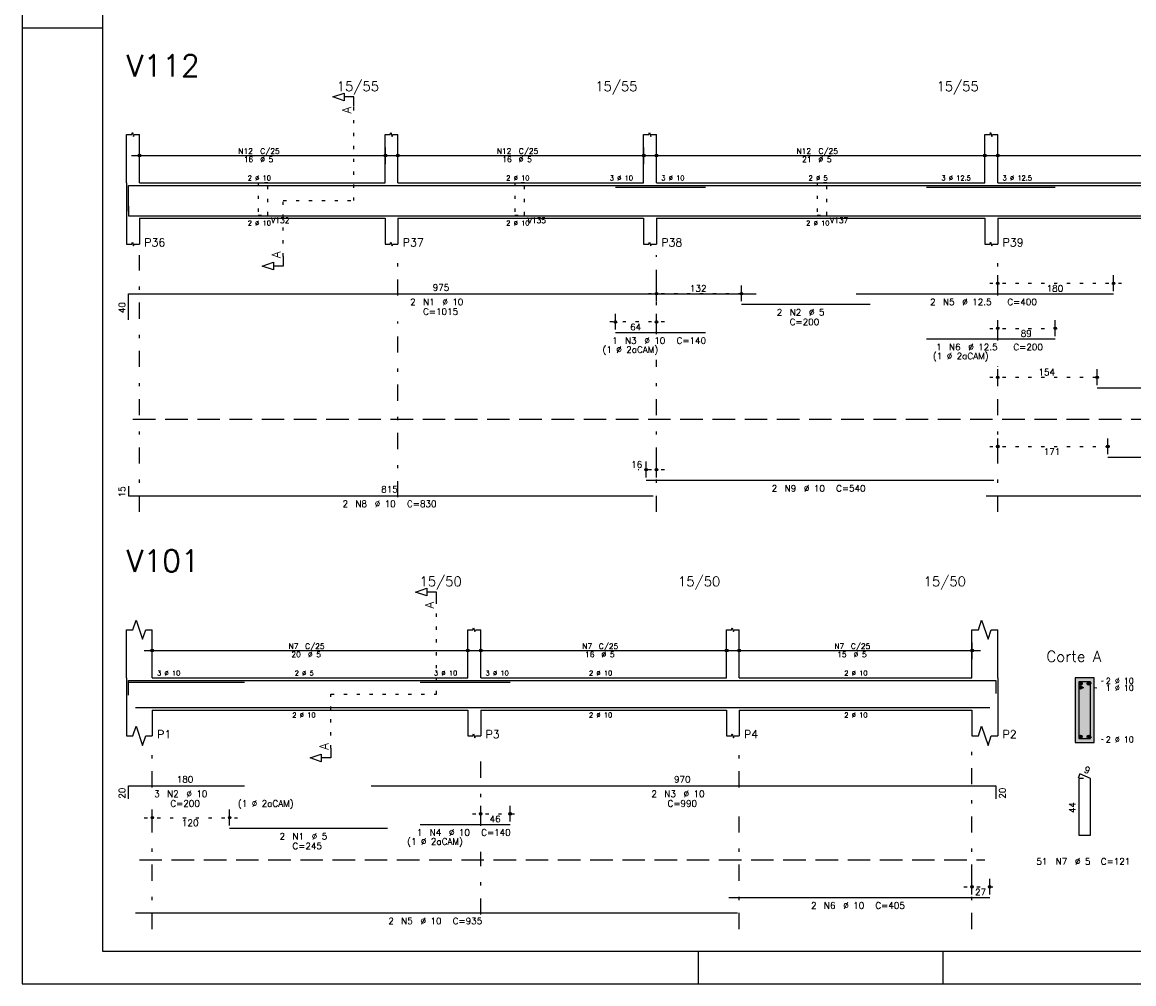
# Model space of a CAD drawing. Extents: x 0 to 84.1, y 0 to 59.4.
# Tile 1 of 7: x 0 to 34.5, y 0 to 29.9. Entities that reach past the tile are written whole.
import ezdxf

# ---------------------------------------------------------------- set-up
doc = ezdxf.new("R2010")
doc.units = 0
doc.header["$MEASUREMENT"] = 0
for name, pattern in [('ESTILO_TQS_0001', [1, 0.7, -0.3]), ('ESTILO_TQS_0002', [0.4, 0.1, -0.3]), ('ESTILO_TQS_0003', [1.5, 0.5, -0.4, 0.1, -0.5])]:
    doc.linetypes.add(name, pattern=pattern)
for name, color, linetype in [('1', 1, 'CONTINUOUS'), ('2', 2, 'CONTINUOUS'), ('4', 4, 'CONTINUOUS'), ('6', 6, 'CONTINUOUS'), ('7', 7, 'CONTINUOUS'), ('9', 9, 'CONTINUOUS')]:
    doc.layers.add(name, color=color, linetype=linetype)
doc.styles.get("Standard").update_dxf_attribs({"font": 'ROMANS.SHX'})

msp = doc.modelspace()

# ---------------------------------------------------------------- linework, layer by layer
at = {"layer": '1', "linetype": 'ESTILO_TQS_0002'}
for p, q in [((10.295, 24.33), (10.295, 27.25)), ((8.105, 22.595), (8.105, 24.33)), ((8.105, 24.33), (10.295, 24.33)), ((30.05, 21.76), (34.149, 21.76)), ((19.45, 21.44), (22.588, 21.44)), ((19.95, 20.56), (18.174, 20.56)), ((30.05, 20.36), (32.336, 20.36)), ((30.05, 18.84), (33.638, 18.84)), ((30.05, 16.69), (33.97, 16.69)), ((19.95, 15.97), (19.13, 15.97)), ((12.865, 9), (12.865, 11.87)), ((33.125, 9.325), (33.57, 9.41)), ((9.59, 7.315), (9.59, 9)), ((9.59, 9), (12.865, 9)), ((32.875, 9.205), (33.57, 9.194)), ((33.125, 7.675), (33.57, 7.59)), ((13.99, 5.28), (15.406, 5.28)), ((3.79, 5.16), (6.693, 5.16)), ((29.25, 3.01), (30.3, 3.01))]:
    msp.add_line(p, q, dxfattribs=at)
at = {"layer": '1', "linetype": 'ESTILO_TQS_0001'}
for p, q in [((3.44, 17.535), (42.5, 17.535)), ((3.64, 3.855), (29.9, 3.855))]:
    msp.add_line(p, q, dxfattribs=at)
at = {"layer": '1', "linetype": 'ESTILO_TQS_0002'}
for points in [[(7.33, 24.88), (7.33, 23.88), (7.63, 23.88), (7.63, 24.88), (7.33, 24.88)], [(15.3, 24.88), (15.3, 23.88), (15.6, 23.88), (15.6, 24.88), (15.3, 24.88)], [(24.69, 24.88), (24.69, 23.88), (24.99, 23.88), (24.99, 24.88), (24.69, 24.88)]]:
    msp.add_lwpolyline(points, dxfattribs=at)
at = {"layer": '1', "linetype": 'Continuous'}
for centre in [(32.875, 9.325), (33.125, 9.325), (32.875, 9.205), (32.875, 7.675), (33.125, 7.675)]:
    msp.add_circle(centre, 0.05, dxfattribs=at)
at = {"layer": '2', "linetype": 'Continuous'}
for p, q in [((0, 59.4), (0, 0)), ((0, 29.7), (0.5, 29.7)), ((0.5, 29.7), (1.5, 29.7)), ((1.5, 29.7), (2.5, 29.7)), ((3.24, 24.88), (3.24, 26.38)), ((3.64, 24.88), (3.64, 26.38)), ((11.27, 24.88), (11.27, 26.38)), ((11.67, 24.88), (11.67, 26.38)), ((19.3, 24.88), (19.3, 26.38)), ((19.7, 24.88), (19.7, 26.38)), ((29.9, 24.88), (29.9, 26.38)), ((30.3, 24.88), (30.3, 26.38)), ((3.64, 25.46), (3.64, 25.98)), ((11.28, 25.46), (11.28, 25.98)), ((11.67, 25.46), (11.67, 25.98)), ((19.31, 25.46), (19.31, 25.98)), ((19.7, 25.46), (19.7, 25.98)), ((29.9, 25.46), (29.9, 25.98)), ((30.3, 25.46), (30.3, 25.98)), ((3.39, 25.73), (11.53, 25.73)), ((11.42, 25.73), (19.56, 25.73)), ((19.45, 25.73), (30.15, 25.73)), ((30.05, 25.73), (42.55, 25.73)), ((3.64, 25.21), (3.64, 25.21)), ((11.28, 25.21), (11.28, 25.21)), ((11.67, 25.21), (11.67, 25.21)), ((19.31, 25.21), (19.31, 25.21)), ((19.7, 25.21), (19.7, 25.21)), ((29.9, 25.21), (29.9, 25.21)), ((30.3, 25.21), (30.3, 25.21)), ((3.24, 24.88), (3.24, 23.78)), ((3.64, 24.88), (11.27, 24.88)), ((11.67, 24.88), (19.3, 24.88)), ((19.7, 24.88), (29.9, 24.88)), ((30.3, 24.88), (42.3, 24.88)), ((3.24, 23.78), (3.24, 22.98)), ((3.64, 23.78), (11.27, 23.78)), ((3.64, 23.78), (3.64, 22.98)), ((11.27, 23.78), (11.27, 22.98)), ((11.67, 23.78), (19.3, 23.78)), ((11.67, 23.78), (11.67, 22.98)), ((19.3, 23.78), (19.3, 22.98)), ((19.7, 23.78), (29.9, 23.78)), ((19.7, 23.78), (19.7, 22.98)), ((29.9, 23.78), (29.9, 22.98)), ((30.3, 23.78), (42.3, 23.78)), ((30.3, 23.78), (30.3, 22.98)), ((30.3, 21.52), (30.3, 22.01)), ((33.899, 21.52), (33.899, 22.01)), ((19.7, 21.2), (19.7, 21.69)), ((22.338, 21.2), (22.338, 21.69)), ((30.3, 21.42), (30.3, 21.42)), ((33.899, 21.42), (33.899, 21.42)), ((19.7, 21.1), (19.7, 21.1)), ((22.338, 21.1), (22.338, 21.1)), ((18.424, 20.32), (18.424, 20.81)), ((19.7, 20.32), (19.7, 20.81)), ((30.3, 20.12), (30.3, 20.61)), ((32.086, 20.12), (32.086, 20.61)), ((18.424, 20.22), (18.424, 20.22)), ((19.7, 20.22), (19.7, 20.22)), ((30.3, 20.02), (30.3, 20.02)), ((32.086, 20.02), (32.086, 20.02)), ((30.3, 18.6), (30.3, 19.09)), ((33.388, 18.6), (33.388, 19.09)), ((30.3, 18.5), (30.3, 18.5)), ((33.388, 18.5), (33.388, 18.5)), ((30.3, 16.45), (30.3, 16.94)), ((33.72, 16.45), (33.72, 16.94)), ((30.3, 16.35), (30.3, 16.35)), ((33.72, 16.35), (33.72, 16.35)), ((19.38, 15.73), (19.38, 16.22)), ((19.7, 15.73), (19.7, 16.22)), ((19.38, 15.63), (19.38, 15.63)), ((19.7, 15.63), (19.7, 15.63)), ((3.24, 9.5), (3.24, 11)), ((4.04, 9.5), (4.04, 11)), ((13.84, 9.5), (13.84, 11)), ((14.24, 9.5), (14.24, 11)), ((21.87, 9.5), (21.87, 11)), ((22.27, 9.5), (22.27, 11)), ((29.5, 9.5), (29.5, 11)), ((30.3, 9.5), (30.3, 11)), ((4.04, 10.08), (4.04, 10.6)), ((13.84, 10.08), (13.84, 10.6)), ((14.24, 10.08), (14.24, 10.6)), ((21.88, 10.08), (21.88, 10.6)), ((22.27, 10.08), (22.27, 10.6)), ((29.51, 10.08), (29.51, 10.6)), ((3.79, 10.35), (14.09, 10.35)), ((13.99, 10.35), (22.13, 10.35)), ((22.02, 10.35), (29.76, 10.35)), ((4.04, 9.83), (4.04, 9.83)), ((13.84, 9.83), (13.84, 9.83)), ((14.24, 9.83), (14.24, 9.83)), ((21.88, 9.83), (21.88, 9.83)), ((22.27, 9.83), (22.27, 9.83)), ((29.51, 9.83), (29.51, 9.83)), ((3.24, 9.5), (3.24, 8.5)), ((4.04, 9.5), (13.84, 9.5)), ((14.24, 9.5), (21.87, 9.5)), ((22.27, 9.5), (29.5, 9.5)), ((30.3, 9.5), (30.3, 8.5)), ((33.3, 9.5), (32.7, 9.5)), ((32.7, 9.5), (32.7, 7.5)), ((33.3, 7.5), (33.3, 9.5)), ((3.24, 8.5), (3.24, 7.7)), ((4.04, 8.5), (13.84, 8.5)), ((4.04, 8.5), (4.04, 7.7)), ((13.84, 8.5), (13.84, 7.7)), ((14.24, 8.5), (21.87, 8.5)), ((14.24, 8.5), (14.24, 7.7)), ((21.87, 8.5), (21.87, 7.7)), ((22.27, 8.5), (29.5, 8.5)), ((22.27, 8.5), (22.27, 7.7)), ((29.5, 8.5), (29.5, 7.7)), ((30.3, 8.5), (30.3, 7.7)), ((32.7, 7.5), (33.3, 7.5)), ((14.24, 5.04), (14.24, 5.53)), ((15.156, 5.04), (15.156, 5.53)), ((4.04, 4.92), (4.04, 5.41)), ((6.443, 4.92), (6.443, 5.41)), ((14.24, 4.94), (14.24, 4.94)), ((15.156, 4.94), (15.156, 4.94)), ((4.04, 4.82), (4.04, 4.82)), ((6.443, 4.82), (6.443, 4.82)), ((29.5, 2.77), (29.5, 3.26)), ((30.05, 2.77), (30.05, 3.26)), ((29.5, 2.67), (29.5, 2.67)), ((30.05, 2.67), (30.05, 2.67)), ((21, 1), (21, 0)), ((28.6, 0), (28.6, 1)), ((0, 0), (84.1, 0))]:
    msp.add_line(p, q, dxfattribs=at)
at = {"layer": '2', "linetype": 'ESTILO_TQS_0003'}
for p, q in [((3.64, 14.66), (3.64, 22.63)), ((11.67, 21.382), (11.67, 22.63)), ((19.7, 20.182), (19.7, 22.63)), ((30.3, 21.382), (30.3, 22.63)), ((11.67, 15.112), (11.67, 20.578)), ((30.3, 19.982), (30.3, 20.578)), ((19.7, 14.66), (19.7, 19.378)), ((30.3, 14.66), (30.3, 19.178)), ((4.04, 6.102), (4.04, 7.3)), ((14.24, 4.902), (14.24, 7.3)), ((22.27, 6.102), (22.27, 7.3)), ((29.5, 1.7), (29.5, 7.3)), ((4.04, 1.7), (4.04, 5.298)), ((22.27, 1.7), (22.27, 5.298)), ((14.24, 2.152), (14.24, 4.098))]:
    msp.add_line(p, q, dxfattribs=at)
at = {"layer": '2', "linetype": 'Continuous'}
for points in [[(83.1, 1), (2.5, 1), (2.5, 58.4), (83.1, 58.4), (83.1, 1)], [(10.295, 27.25), (10.295, 27.55), (9.995, 27.55), (9.995, 27.43), (9.645, 27.55), (9.995, 27.67), (9.995, 27.55)], [(3.24, 26.38), (3.4, 26.38), (3.42, 26.44), (3.46, 26.32), (3.48, 26.38), (3.64, 26.38)], [(11.27, 26.38), (11.43, 26.38), (11.45, 26.44), (11.49, 26.32), (11.51, 26.38), (11.67, 26.38)], [(19.3, 26.38), (19.46, 26.38), (19.48, 26.44), (19.52, 26.32), (19.54, 26.38), (19.7, 26.38)], [(29.9, 26.38), (30.06, 26.38), (30.08, 26.44), (30.12, 26.32), (30.14, 26.38), (30.3, 26.38)], [(3.24, 22.98), (3.4, 22.98), (3.42, 23.04), (3.46, 22.92), (3.48, 22.98), (3.64, 22.98)], [(11.27, 22.98), (11.43, 22.98), (11.45, 23.04), (11.49, 22.92), (11.51, 22.98), (11.67, 22.98)], [(19.3, 22.98), (19.46, 22.98), (19.48, 23.04), (19.52, 22.92), (19.54, 22.98), (19.7, 22.98)], [(29.9, 22.98), (30.06, 22.98), (30.08, 23.04), (30.12, 22.92), (30.14, 22.98), (30.3, 22.98)], [(8.105, 22.595), (8.105, 22.295), (7.805, 22.295), (7.805, 22.175), (7.455, 22.295), (7.805, 22.415), (7.805, 22.295)], [(12.865, 11.87), (12.865, 12.17), (12.565, 12.17), (12.565, 12.05), (12.215, 12.17), (12.565, 12.29), (12.565, 12.17)], [(3.24, 11), (3.44, 11), (3.54, 11.3), (3.74, 10.7), (3.84, 11), (4.04, 11)], [(13.84, 11), (14, 11), (14.02, 11.06), (14.06, 10.94), (14.08, 11), (14.24, 11)], [(21.87, 11), (22.03, 11), (22.05, 11.06), (22.09, 10.94), (22.11, 11), (22.27, 11)], [(29.5, 11), (29.7, 11), (29.8, 11.3), (30, 10.7), (30.1, 11), (30.3, 11)], [(3.24, 7.7), (3.44, 7.7), (3.54, 8), (3.74, 7.4), (3.84, 7.7), (4.04, 7.7)], [(29.5, 7.7), (29.7, 7.7), (29.8, 8), (30, 7.4), (30.1, 7.7), (30.3, 7.7)], [(13.84, 7.7), (14, 7.7), (14.02, 7.76), (14.06, 7.64), (14.08, 7.7), (14.24, 7.7)], [(21.87, 7.7), (22.03, 7.7), (22.05, 7.76), (22.09, 7.64), (22.11, 7.7), (22.27, 7.7)], [(9.59, 7.315), (9.59, 7.015), (9.29, 7.015), (9.29, 6.895), (8.94, 7.015), (9.29, 7.135), (9.29, 7.015)]]:
    msp.add_lwpolyline(points, dxfattribs=at)
for centre, radius in [((3.64, 25.73), 0.0416), ((3.64, 25.73), 0.0208), ((11.28, 25.73), 0.0416), ((11.28, 25.73), 0.0208), ((11.67, 25.73), 0.0416), ((11.67, 25.73), 0.0208), ((19.31, 25.73), 0.0416), ((19.31, 25.73), 0.0208), ((19.7, 25.73), 0.0416), ((19.7, 25.73), 0.0208), ((29.9, 25.73), 0.0416), ((29.9, 25.73), 0.0208), ((30.3, 25.73), 0.0416), ((30.3, 25.73), 0.0208), ((30.3, 21.76), 0.04), ((30.3, 21.76), 0.02), ((33.899, 21.76), 0.04), ((33.899, 21.76), 0.02), ((19.7, 21.44), 0.04), ((19.7, 21.44), 0.02), ((22.338, 21.44), 0.04), ((22.338, 21.44), 0.02), ((18.424, 20.56), 0.04), ((18.424, 20.56), 0.02), ((19.7, 20.56), 0.04), ((19.7, 20.56), 0.02), ((30.3, 20.36), 0.04), ((30.3, 20.36), 0.02), ((32.086, 20.36), 0.04), ((32.086, 20.36), 0.02), ((30.3, 18.84), 0.04), ((30.3, 18.84), 0.02), ((33.388, 18.84), 0.04), ((33.388, 18.84), 0.02), ((30.3, 16.69), 0.04), ((30.3, 16.69), 0.02), ((33.72, 16.69), 0.04), ((33.72, 16.69), 0.02), ((19.38, 15.97), 0.04), ((19.38, 15.97), 0.02), ((19.7, 15.97), 0.04), ((19.7, 15.97), 0.02), ((4.04, 10.35), 0.0416), ((4.04, 10.35), 0.0208), ((13.84, 10.35), 0.0416), ((13.84, 10.35), 0.0208), ((14.24, 10.35), 0.0416), ((14.24, 10.35), 0.0208), ((21.88, 10.35), 0.0416), ((21.88, 10.35), 0.0208), ((22.27, 10.35), 0.0416), ((22.27, 10.35), 0.0208), ((29.51, 10.35), 0.0416), ((29.51, 10.35), 0.0208), ((4.04, 5.16), 0.04), ((4.04, 5.16), 0.02), ((6.443, 5.16), 0.04), ((6.443, 5.16), 0.02), ((14.24, 5.28), 0.04), ((14.24, 5.28), 0.02), ((15.156, 5.28), 0.04), ((15.156, 5.28), 0.02), ((29.5, 3.01), 0.04), ((29.5, 3.01), 0.02), ((30.05, 3.01), 0.04), ((30.05, 3.01), 0.02)]:
    msp.add_circle(centre, radius, dxfattribs=at)
at = {"layer": '4', "linetype": 'Continuous'}
for p, q in [((3.3, 24), (3.3, 24.8)), ((3.3, 24.8), (22.8, 24.8)), ((18.424, 24.75), (21.224, 24.75)), ((22.338, 24.8), (26.338, 24.8)), ((25.899, 24.8), (33.899, 24.8)), ((28.086, 24.75), (32.086, 24.75)), ((33.388, 24.8), (40.288, 24.8)), ((3.3, 24.16), (3.3, 23.86)), ((3.3, 23.86), (19.6, 23.86)), ((19.38, 23.86), (30.18, 23.86)), ((29.94, 23.86), (42.64, 23.86)), ((33.72, 23.86), (39.62, 23.86)), ((3.3, 9.02), (3.3, 9.42)), ((3.3, 9.42), (6.9, 9.42)), ((3.3, 8.97), (3.3, 9.37)), ((3.3, 9.37), (6.9, 9.37)), ((6.443, 9.42), (11.343, 9.42)), ((10.843, 9.42), (30.243, 9.42)), ((12.356, 9.37), (15.156, 9.37)), ((30.243, 9.42), (30.243, 9.02)), ((3.52, 8.58), (22.22, 8.58)), ((21.95, 8.58), (30.05, 8.58))]:
    msp.add_line(p, q, dxfattribs=at)
msp.add_lwpolyline([(32.82, 9.38), (32.82, 7.62), (33.18, 7.62), (33.18, 9.38), (32.82, 9.38)], dxfattribs=at)
at = {"layer": '6', "linetype": 'Continuous'}
for p, q in [((3.3, 20.63), (3.3, 21.43)), ((3.3, 21.43), (22.8, 21.43)), ((25.899, 21.43), (33.899, 21.43)), ((22.338, 21.11), (26.338, 21.11)), ((18.424, 20.23), (21.224, 20.23)), ((28.086, 20.03), (32.086, 20.03)), ((33.388, 18.51), (40.288, 18.51)), ((33.72, 16.36), (39.62, 16.36)), ((19.38, 15.64), (30.18, 15.64)), ((3.3, 15.46), (3.3, 15.16)), ((3.3, 15.16), (19.6, 15.16)), ((29.94, 15.16), (42.64, 15.16)), ((32.848, 6.52), (32.794, 6.391)), ((32.96, 6.38), (32.82, 6.38)), ((32.82, 6.38), (32.82, 4.62)), ((33.18, 6.38), (32.848, 6.52)), ((33.18, 4.62), (33.18, 6.38)), ((3.3, 5.75), (3.3, 6.15)), ((3.3, 6.15), (6.9, 6.15)), ((10.843, 6.15), (30.243, 6.15)), ((30.243, 6.15), (30.243, 5.75)), ((12.356, 4.95), (15.156, 4.95)), ((6.443, 4.83), (11.343, 4.83)), ((32.82, 4.62), (33.18, 4.62)), ((21.95, 2.68), (30.05, 2.68)), ((3.52, 2.2), (22.22, 2.2))]:
    msp.add_line(p, q, dxfattribs=at)
at = {"layer": '9', "linetype": 'Continuous'}
for points in [[(33.3, 7.5), (33.3, 9.5), (32.7, 9.5)], [(33.3, 7.5), (32.7, 9.5), (32.7, 7.5)], [(32.925, 9.325), (32.85, 9.368), (32.828, 9.342)], [(32.925, 9.325), (32.828, 9.342), (32.828, 9.308)], [(32.925, 9.325), (32.828, 9.308), (32.85, 9.282)], [(32.925, 9.325), (32.884, 9.374), (32.85, 9.368)], [(32.925, 9.325), (32.85, 9.282), (32.884, 9.276)], [(32.925, 9.325), (32.913, 9.357), (32.884, 9.374)], [(32.925, 9.325), (32.884, 9.276), (32.913, 9.293)], [(32.925, 9.325), (32.913, 9.293), (32.925, 9.325)], [(33.175, 9.325), (33.1, 9.368), (33.078, 9.342)], [(33.175, 9.325), (33.078, 9.342), (33.078, 9.308)], [(33.175, 9.325), (33.078, 9.308), (33.1, 9.282)], [(33.175, 9.325), (33.134, 9.374), (33.1, 9.368)], [(33.175, 9.325), (33.1, 9.282), (33.134, 9.276)], [(33.175, 9.325), (33.163, 9.357), (33.134, 9.374)], [(33.175, 9.325), (33.134, 9.276), (33.163, 9.293)], [(33.175, 9.325), (33.163, 9.293), (33.175, 9.325)], [(32.925, 9.205), (32.85, 9.248), (32.828, 9.222)], [(32.925, 9.205), (32.828, 9.222), (32.828, 9.188)], [(32.925, 9.205), (32.828, 9.188), (32.85, 9.162)], [(32.925, 9.205), (32.884, 9.254), (32.85, 9.248)], [(32.925, 9.205), (32.85, 9.162), (32.884, 9.156)], [(32.925, 9.205), (32.913, 9.237), (32.884, 9.254)], [(32.925, 9.205), (32.884, 9.156), (32.913, 9.173)], [(32.925, 9.205), (32.913, 9.173), (32.925, 9.205)], [(32.925, 7.675), (32.85, 7.718), (32.828, 7.692)], [(32.925, 7.675), (32.828, 7.692), (32.828, 7.658)], [(32.925, 7.675), (32.828, 7.658), (32.85, 7.632)], [(32.925, 7.675), (32.884, 7.724), (32.85, 7.718)], [(32.925, 7.675), (32.85, 7.632), (32.884, 7.626)], [(32.925, 7.675), (32.913, 7.707), (32.884, 7.724)], [(32.925, 7.675), (32.884, 7.626), (32.913, 7.643)], [(32.925, 7.675), (32.913, 7.643), (32.925, 7.675)], [(33.175, 7.675), (33.1, 7.718), (33.078, 7.692)], [(33.175, 7.675), (33.078, 7.692), (33.078, 7.658)], [(33.175, 7.675), (33.078, 7.658), (33.1, 7.632)], [(33.175, 7.675), (33.134, 7.724), (33.1, 7.718)], [(33.175, 7.675), (33.1, 7.632), (33.134, 7.626)], [(33.175, 7.675), (33.163, 7.707), (33.134, 7.724)], [(33.175, 7.675), (33.134, 7.626), (33.163, 7.643)], [(33.175, 7.675), (33.163, 7.643), (33.175, 7.675)], [(33.3, 7.5), (32.7, 7.5), (33.3, 7.5)]]:
    msp.add_solid(points, dxfattribs=at)

# ---------------------------------------------------------------- texts
at = {"layer": '2', "linetype": 'Continuous'}
for s, height, p in [('15/55', 0.3, (9.77, 27.73)), ('15/55', 0.3, (17.8, 27.73)), ('15/55', 0.3, (28.4, 27.73)), ('N12', 0.17, (6.712, 25.781)), ('C/25', 0.17, (7.392, 25.781)), ('N12', 0.17, (14.742, 25.781)), ('C/25', 0.17, (15.422, 25.781)), ('N12', 0.17, (24.052, 25.781)), ('C/25', 0.17, (24.732, 25.781)), ('16', 0.17, (6.882, 25.526)), ('%%c 5', 0.17, (7.392, 25.526)), ('16', 0.17, (14.912, 25.526)), ('%%c 5', 0.17, (15.422, 25.526)), ('21', 0.17, (24.222, 25.526)), ('%%c 5', 0.17, (24.732, 25.526)), ('2 %%c 10', 0.15, (7.005, 24.955)), ('2 %%c 10', 0.15, (15.035, 24.955)), ('3 %%c 10', 0.15, (18.25, 24.955)), ('3 %%c 10', 0.15, (19.85, 24.955)), ('2 %%c 5', 0.15, (24.425, 24.955)), ('3 %%c 12.5', 0.15, (28.55, 24.955)), ('3 %%c 12.5', 0.15, (30.45, 24.955)), ('2 %%c 10', 0.15, (7.005, 23.555)), ('V132', 0.17, (7.73, 23.63)), ('2 %%c 10', 0.15, (15.035, 23.555)), ('V135', 0.17, (15.7, 23.63)), ('2 %%c 10', 0.15, (24.35, 23.555)), ('V137', 0.17, (25.09, 23.63)), ('P36', 0.25, (3.79, 22.905)), ('P37', 0.25, (11.82, 22.905)), ('P38', 0.25, (19.85, 22.905)), ('P39', 0.25, (30.45, 22.905)), ('975', 0.2, (12.75, 21.53)), ('132', 0.2, (20.739, 21.5)), ('180', 0.2, (31.819, 21.5)), ('2', 0.2, (12.05, 21.08)), ('N1', 0.2, (12.45, 21.08)), ('%%c 10', 0.2, (13.05, 21.08)), ('2', 0.2, (28.199, 21.08)), ('N5', 0.2, (28.599, 21.08)), ('%%c 12.5', 0.2, (29.199, 21.08)), ('C=400', 0.2, (30.599, 21.08)), ('C=1015', 0.2, (12.45, 20.78)), ('2', 0.2, (23.438, 20.76)), ('N2', 0.2, (23.838, 20.76)), ('%%c 5', 0.2, (24.438, 20.76)), ('64', 0.2, (18.882, 20.3)), ('C=200', 0.2, (23.838, 20.46)), ('1', 0.2, (18.324, 19.88)), ('N3', 0.2, (18.724, 19.88)), ('%%c 10', 0.2, (19.324, 19.88)), ('C=140', 0.2, (20.324, 19.88)), ('89', 0.2, (31.013, 20.1)), ('(1 %%c 2aCAM)', 0.2, (18.024, 19.6)), ('1', 0.2, (28.386, 19.68)), ('N6', 0.2, (28.786, 19.68)), ('%%c 12.5', 0.2, (29.386, 19.68)), ('C=200', 0.2, (30.786, 19.68)), ('(1 %%c 2aCAM)', 0.2, (28.286, 19.4)), ('154', 0.2, (31.564, 18.9)), ('171', 0.2, (31.73, 16.43)), ('16', 0.2, (18.913, 16.03)), ('815', 0.2, (11.15, 15.26)), ('2', 0.2, (23.28, 15.29)), ('N9', 0.2, (23.68, 15.29)), ('%%c 10', 0.2, (24.28, 15.29)), ('C=540', 0.2, (25.28, 15.29)), ('2', 0.2, (9.95, 14.81)), ('N8', 0.2, (10.35, 14.81)), ('%%c 10', 0.2, (10.95, 14.81)), ('C=830', 0.2, (11.95, 14.81)), ('15/50', 0.3, (12.34, 12.35)), ('15/50', 0.3, (20.37, 12.35)), ('15/50', 0.3, (28, 12.35)), ('N7', 0.17, (8.277, 10.401)), ('C/25', 0.17, (8.787, 10.401)), ('N7', 0.17, (17.397, 10.401)), ('C/25', 0.17, (17.907, 10.401)), ('N7', 0.17, (25.227, 10.401)), ('C/25', 0.17, (25.737, 10.401)), ('20', 0.17, (8.362, 10.146)), ('%%c 5', 0.17, (8.872, 10.146)), ('16', 0.17, (17.482, 10.146)), ('%%c 5', 0.17, (17.992, 10.146)), ('15', 0.17, (25.312, 10.146)), ('%%c 5', 0.17, (25.822, 10.146)), ('Corte A', 0.34, (31.81, 10)), ('3 %%c 10', 0.15, (4.19, 9.575)), ('2 %%c 5', 0.15, (8.465, 9.575)), ('3 %%c 10', 0.15, (12.79, 9.575)), ('3 %%c 10', 0.15, (14.39, 9.575)), ('2 %%c 10', 0.15, (17.605, 9.575)), ('2 %%c 10', 0.15, (25.535, 9.575)), ('2 %%c 10', 0.18, (33.66, 9.32)), ('1 %%c 10', 0.18, (33.66, 9.104)), ('2 %%c 10', 0.15, (8.39, 8.275)), ('2 %%c 10', 0.15, (17.605, 8.275)), ('2 %%c 10', 0.15, (25.535, 8.275)), ('P1', 0.25, (4.19, 7.625)), ('P3', 0.25, (14.39, 7.625)), ('P4', 0.25, (22.42, 7.625)), ('P2', 0.25, (30.45, 7.625)), ('2 %%c 10', 0.18, (33.66, 7.5)), ('180', 0.2, (4.8, 6.25)), ('970', 0.2, (20.243, 6.25)), ('3', 0.2, (4.1, 5.8)), ('N2', 0.2, (4.5, 5.8)), ('%%c 10', 0.2, (5.1, 5.8)), ('2', 0.2, (19.543, 5.8)), ('N3', 0.2, (19.943, 5.8)), ('%%c 10', 0.2, (20.543, 5.8)), ('C=200', 0.2, (4.6, 5.5)), ('(1 %%c 2aCAM)', 0.2, (6.7, 5.5)), ('C=990', 0.2, (20.043, 5.5)), ('46', 0.2, (14.518, 5.02)), ('120', 0.2, (4.961, 4.9)), ('2', 0.2, (7.993, 4.48)), ('N1', 0.2, (8.393, 4.48)), ('%%c 5', 0.2, (8.993, 4.48)), ('(1 %%c 2aCAM)', 0.2, (11.956, 4.32)), ('1', 0.2, (12.256, 4.6)), ('N4', 0.2, (12.656, 4.6)), ('%%c 10', 0.2, (13.256, 4.6)), ('C=140', 0.2, (14.256, 4.6)), ('C=245', 0.2, (8.393, 4.18)), ('51', 0.2, (31.5, 3.7)), ('N7', 0.2, (32.1, 3.7)), ('%%c 5', 0.2, (32.7, 3.7)), ('C=121', 0.2, (33.5, 3.7)), ('27', 0.2, (29.595, 2.75)), ('2', 0.2, (24.5, 2.33)), ('N6', 0.2, (24.9, 2.33)), ('%%c 10', 0.2, (25.5, 2.33)), ('C=405', 0.2, (26.5, 2.33)), ('2', 0.2, (11.37, 1.85)), ('N5', 0.2, (11.77, 1.85)), ('%%c 10', 0.2, (12.37, 1.85)), ('C=935', 0.2, (13.37, 1.85))]:
    msp.add_text(s, height=height, dxfattribs=at).set_placement(p)
for s, height, rotation, p in [('A', 0.272, 90, (10.213, 27.032)), ('A', 0.272, 90, (8.023, 22.541)), ('40', 0.2, 90, (3.2, 20.83)), ('15', 0.2, 90, (3.2, 15.11)), ('A', 0.272, 90, (12.783, 11.652)), ('A', 0.272, 90, (9.508, 7.261)), ('9', 0.2, 337.1146, (32.961, 6.581)), ('20', 0.2, 90, (3.2, 5.75)), ('20', 0.2, 90, (30.543, 5.75)), ('44', 0.2, 90, (32.72, 5.3))]:
    msp.add_text(s, height=height, rotation=rotation, dxfattribs=at).set_placement(p)
at = {"layer": '7', "linetype": 'Continuous'}
for s, p in [('V112', (3.24, 28.18)), ('V101', (3.24, 12.8))]:
    msp.add_text(s, height=0.68, dxfattribs=at).set_placement(p)

doc.saveas('drawing.dxf')
